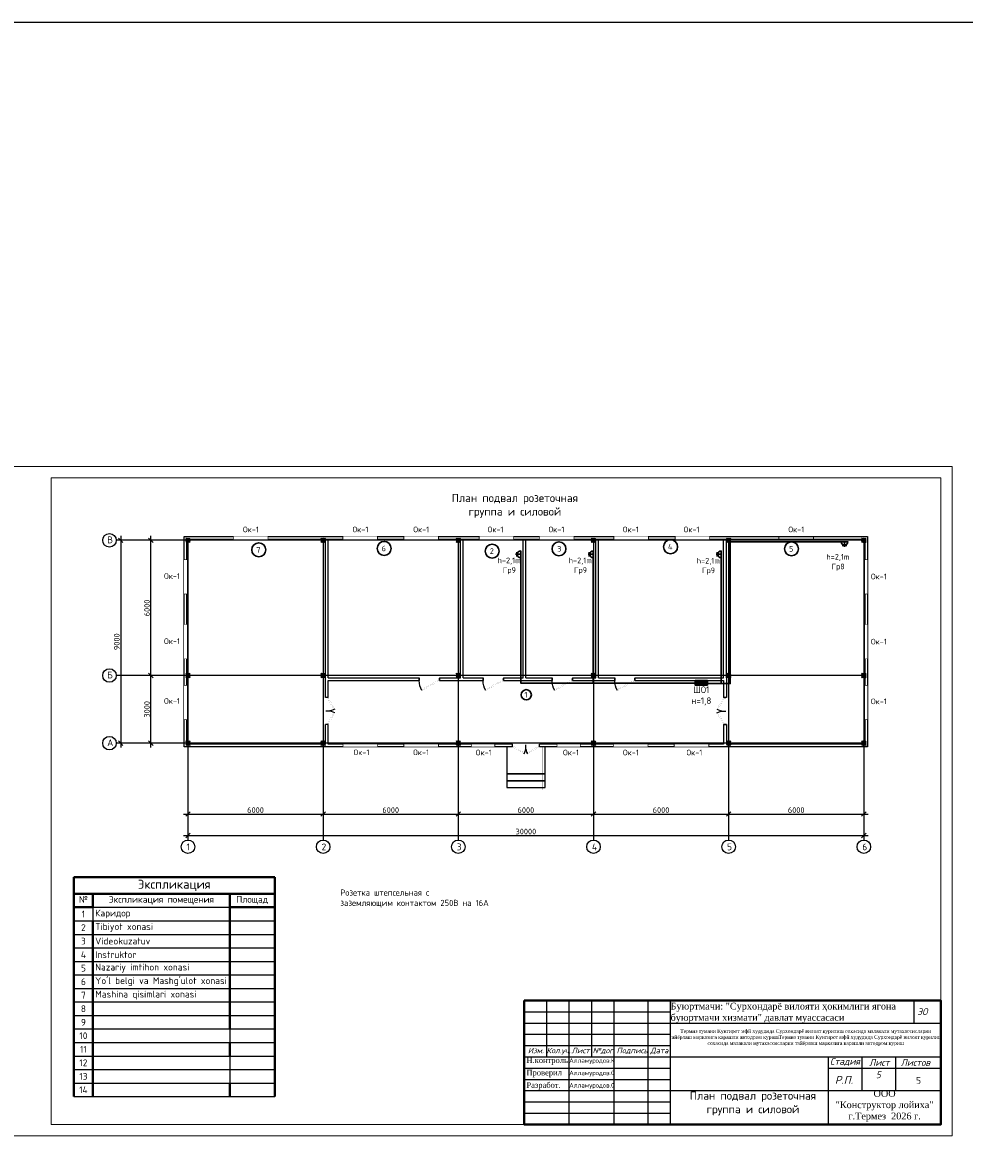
# Model space of a CAD drawing. Header units: millimetres. Extents: x -228268 to 1513407, y -439898 to -137408.
# Tile 124 of 128: x 319937 to 361743, y -202499 to -152318. Entities that reach past the tile are written whole.
import ezdxf
from ezdxf import colors
from ezdxf.entities.mleader import LeaderData, LeaderLine
from ezdxf.enums import TextEntityAlignment as Align
from ezdxf.math import Vec2, Vec3

# ---------------------------------------------------------------- set-up
doc = ezdxf.new("R2010")
doc.units = ezdxf.units.MM
doc.set_wipeout_variables(frame=1)
doc.layers.add('.', color=7, linetype='Continuous', lineweight=15)
doc.layers.add('_ПС_Оси_КП', color=20, linetype='Continuous', lineweight=18)
for name, color, linetype in [('7.Гр11', 7, 'Continuous'), ('окно и двер', 5, 'Continuous'), ('Слой2', 7, 'Continuous'), ('Ук', 10, 'Continuous'), ('Штамп опасные', 7, 'Continuous')]:
    doc.layers.add(name, color=color, linetype=linetype)
doc.styles.add('GOST', font='isocpeur.ttf')
doc.styles.add('ISOCPEUR', font='isocpeur.ttf', dxfattribs={"height": 5})
doc.styles.add('ISOPEUR', font='isocpeui.ttf')
doc.styles.add('OOO-Kazar', font='isocpeur.ttf')
doc.styles.get("Standard").update_dxf_attribs({"font": 'isocpeur.ttf'})
doc.styles.add('V@ler@Live', font='isocpeur.ttf')
doc.styles.add('ViTEXT', font='isocpeur.ttf')
doc.dimstyles.new('1-100', dxfattribs={"dimtxt": 250, "dimasz": 200, "dimexe": 200, "dimexo": 500, "dimgap": 50, "dimtad": 1, "dimdec": 0, "dimdsep": 46, "dimtxsty": 'ViTEXT', "dimblk": 'OBLIQUE', "dimcen": 250, "dimdle": 200, "dimclrd": 256, "dimclre": 256, "dimclrt": 256, "dimadec": 0, "dimazin": 0, "dimtfac": 1, "dimtdec": 0, "dimtmove": 1, "dimatfit": 3, "dimldrblk": 'OBLIQUE', "dimfxl": 200, "dimfxlon": 1, "dimtolj": 1, "dimlwd": -1, "dimlwe": -1, "dimarcsym": 0})

# ---------------------------------------------------------------- blocks, each defined once
blk = doc.blocks.new('_None')
blk = doc.blocks.new('*T359')
at = {"color": 0, "linetype": 'ByBlock', "lineweight": 40, "transparency": 16777216}
for p, q in [((0, 0), (8915, 0)), ((0, 0), (0, -9737)), ((8915, 0), (8915, -9737)), ((0, -733), (8915, -733)), ((848, -733), (848, -1333)), ((6922, -733), (6922, -6737)), ((0, -1333), (848, -1333)), ((6922, -1333), (8915, -1333)), ((848, -1937), (848, -9737)), ((6922, -7337), (6922, -7937)), ((6922, -9137), (6922, -9737))]:
    blk.add_line(p, q, dxfattribs=at)
at = {"color": 0, "linetype": 'ByBlock', "lineweight": -2, "transparency": 16777216}
for p, q in [((848, -1333), (6922, -1333)), ((848, -1333), (848, -1937)), ((0, -1937), (8915, -1937)), ((0, -2537), (8915, -2537)), ((0, -3137), (8915, -3137)), ((0, -3737), (8915, -3737)), ((0, -4337), (8915, -4337)), ((0, -4937), (8915, -4937)), ((0, -5537), (8915, -5537)), ((0, -6137), (8915, -6137)), ((0, -6737), (8915, -6737)), ((6922, -6737), (6922, -7337)), ((0, -7337), (8915, -7337)), ((0, -7937), (8915, -7937)), ((6922, -7937), (6922, -9137)), ((0, -8537), (8915, -8537)), ((0, -9137), (8915, -9137)), ((0, -9737), (8915, -9737))]:
    blk.add_line(p, q, dxfattribs=at)
at = {"color": 0, "transparency": 16777216, "insert": (4457, -367), "char_height": 400, "width": 8714.79, "attachment_point": 5, "style": 'ViTEXT'}
blk.add_mtext('{\\C256;Экспликация }', dxfattribs=at)
at = {"transparency": 16777216, "char_height": 300, "style": 'ViTEXT'}
for s, insert, width, attachment_point in [('№', (424, -833), 647.66, 2), ('Экспликация помещения ', (3885, -833), 5874.28, 2), ('Площад', (7918, -833), 1792.85, 2), ('1', (424, -1635), 647.66, 5), ('Каридор', (948, -1635), 5874.28, 4), ('2', (424, -2237), 647.66, 5), ('Tibiyot xonasi', (948, -2237), 5874.28, 4), ('3', (424, -2837), 647.66, 5), ('Videokuzatuv', (948, -2837), 5874.28, 4), ('4', (424, -3437), 647.66, 5), ('Instruktor', (948, -3437), 5874.28, 4), ('5', (424, -4037), 647.66, 5), ('Nazariy imtihon xonasi', (948, -4037), 5874.28, 4), ('6', (424, -4637), 647.66, 5), ("Yo'l belgi va Mashg'ulot xonasi ", (948, -4637), 5874.28, 4), ('7', (424, -5237), 647.66, 5), ('Mashina qisimlari xonasi', (948, -5237), 5874.28, 4), ('8', (424, -5837), 647.66, 5), ('9', (424, -6437), 647.66, 5), ('10', (424, -7037), 647.66, 5), ('11', (424, -7637), 647.66, 5), ('12', (424, -8237), 647.66, 5), ('13', (424, -8837), 647.66, 5), ('14', (424, -9437), 647.66, 5)]:
    blk.add_mtext(s, dxfattribs=dict(at, insert=insert, width=width, attachment_point=attachment_point))
blk = doc.blocks.new('_Oblique')
at = {"color": 0, "linetype": 'ByBlock', "lineweight": -2}
blk.add_line((-0.5, -0.5), (0.5, 0.5), dxfattribs=at)
blk = doc.blocks.new('*D360')
at = {"transparency": 16777216}
for p, q in [((333077, -187440), (339477, -187440)), ((333277, -187240), (333277, -187640)), ((339277, -187240), (339277, -187640))]:
    blk.add_line(p, q, dxfattribs=at)
at = {"layer": 'Defpoints', "color": 0, "transparency": 16777216}
for p in [(333277, -184493), (339277, -184493), (339277, -187440)]:
    blk.add_point(p, dxfattribs=at)
at = {"transparency": 16777216, "xscale": 200, "yscale": 200, "zscale": 200, "rotation": 180}
blk.add_blockref('_Oblique', (333277, -187440), dxfattribs=at)
at = {"transparency": 16777216, "xscale": 200, "yscale": 200, "zscale": 200}
blk.add_blockref('_Oblique', (339277, -187440), dxfattribs=at)
at = {"transparency": 16777216, "insert": (336277, -187265), "char_height": 250, "attachment_point": 5, "style": 'ViTEXT'}
blk.add_mtext('\\A1;6000', dxfattribs=at)
blk = doc.blocks.new('*D361')
at = {"transparency": 16777216}
for p, q in [((339077, -187440), (345477, -187440)), ((339277, -187240), (339277, -187640)), ((345277, -187240), (345277, -187640))]:
    blk.add_line(p, q, dxfattribs=at)
at = {"layer": 'Defpoints', "color": 0, "transparency": 16777216}
for p in [(339277, -184493), (345277, -184493), (345277, -187440)]:
    blk.add_point(p, dxfattribs=at)
at = {"transparency": 16777216, "xscale": 200, "yscale": 200, "zscale": 200, "rotation": 180}
blk.add_blockref('_Oblique', (339277, -187440), dxfattribs=at)
at = {"transparency": 16777216, "xscale": 200, "yscale": 200, "zscale": 200}
blk.add_blockref('_Oblique', (345277, -187440), dxfattribs=at)
at = {"transparency": 16777216, "insert": (342277, -187265), "char_height": 250, "attachment_point": 5, "style": 'ViTEXT'}
blk.add_mtext('\\A1;6000', dxfattribs=at)
blk = doc.blocks.new('*D362')
at = {"transparency": 16777216}
for p, q in [((345077, -187440), (351477, -187440)), ((345277, -187240), (345277, -187640)), ((351277, -187240), (351277, -187640))]:
    blk.add_line(p, q, dxfattribs=at)
at = {"layer": 'Defpoints', "color": 0, "transparency": 16777216}
for p in [(345277, -184493), (351277, -184493), (351277, -187440)]:
    blk.add_point(p, dxfattribs=at)
at = {"transparency": 16777216, "xscale": 200, "yscale": 200, "zscale": 200, "rotation": 180}
blk.add_blockref('_Oblique', (345277, -187440), dxfattribs=at)
at = {"transparency": 16777216, "xscale": 200, "yscale": 200, "zscale": 200}
blk.add_blockref('_Oblique', (351277, -187440), dxfattribs=at)
at = {"transparency": 16777216, "insert": (348277, -187265), "char_height": 250, "attachment_point": 5, "style": 'ViTEXT'}
blk.add_mtext('\\A1;6000', dxfattribs=at)
blk = doc.blocks.new('*D363')
at = {"transparency": 16777216}
for p, q in [((327077, -188392), (357477, -188392)), ((327277, -188192), (327277, -188592)), ((357277, -188192), (357277, -188592))]:
    blk.add_line(p, q, dxfattribs=at)
at = {"layer": 'Defpoints', "color": 0, "transparency": 16777216}
for p in [(327277, -184493), (357277, -184493), (357277, -188392)]:
    blk.add_point(p, dxfattribs=at)
at = {"transparency": 16777216, "xscale": 200, "yscale": 200, "zscale": 200, "rotation": 180}
blk.add_blockref('_Oblique', (327277, -188392), dxfattribs=at)
at = {"transparency": 16777216, "xscale": 200, "yscale": 200, "zscale": 200}
blk.add_blockref('_Oblique', (357277, -188392), dxfattribs=at)
at = {"transparency": 16777216, "insert": (342277, -188217), "char_height": 250, "attachment_point": 5, "style": 'ViTEXT'}
blk.add_mtext('\\A1;30000', dxfattribs=at)
blk = doc.blocks.new('*D364')
at = {"transparency": 16777216}
for p, q in [((351077, -187440), (357477, -187440)), ((351277, -187240), (351277, -187640)), ((357277, -187240), (357277, -187640))]:
    blk.add_line(p, q, dxfattribs=at)
at = {"layer": 'Defpoints', "color": 0, "transparency": 16777216}
for p in [(351277, -184493), (357277, -184493), (357277, -187440)]:
    blk.add_point(p, dxfattribs=at)
at = {"transparency": 16777216, "xscale": 200, "yscale": 200, "zscale": 200, "rotation": 180}
blk.add_blockref('_Oblique', (351277, -187440), dxfattribs=at)
at = {"transparency": 16777216, "xscale": 200, "yscale": 200, "zscale": 200}
blk.add_blockref('_Oblique', (357277, -187440), dxfattribs=at)
at = {"transparency": 16777216, "insert": (354277, -187265), "char_height": 250, "attachment_point": 5, "style": 'ViTEXT'}
blk.add_mtext('\\A1;6000', dxfattribs=at)
blk = doc.blocks.new('*D365')
at = {"transparency": 16777216}
for p, q in [((325629, -184493), (325629, -181093)), ((325829, -181293), (325429, -181293)), ((325829, -184293), (325429, -184293))]:
    blk.add_line(p, q, dxfattribs=at)
at = {"layer": 'Defpoints', "color": 0, "transparency": 16777216}
for p in [(325629, -181293), (333077, -181293), (333077, -184293)]:
    blk.add_point(p, dxfattribs=at)
at = {"transparency": 16777216, "xscale": 200, "yscale": 200, "zscale": 200}
for p, rotation in [((325629, -181293), 90), ((325629, -184293), 270)]:
    blk.add_blockref('_Oblique', p, dxfattribs=dict(at, rotation=rotation))
at = {"transparency": 16777216, "insert": (325454, -182793), "char_height": 250, "attachment_point": 5, "rotation": 90, "style": 'ViTEXT'}
blk.add_mtext('\\A1;3000', dxfattribs=at)
blk = doc.blocks.new('*D366')
at = {"transparency": 16777216}
for p, q in [((325629, -181493), (325629, -175093)), ((325829, -175293), (325429, -175293)), ((325829, -181293), (325429, -181293))]:
    blk.add_line(p, q, dxfattribs=at)
at = {"layer": 'Defpoints', "color": 0, "transparency": 16777216}
for p in [(325629, -175293), (333077, -175293), (333077, -181293)]:
    blk.add_point(p, dxfattribs=at)
at = {"transparency": 16777216, "xscale": 200, "yscale": 200, "zscale": 200}
for p, rotation in [((325629, -175293), 90), ((325629, -181293), 270)]:
    blk.add_blockref('_Oblique', p, dxfattribs=dict(at, rotation=rotation))
at = {"transparency": 16777216, "insert": (325454, -178293), "char_height": 250, "attachment_point": 5, "rotation": 90, "style": 'ViTEXT'}
blk.add_mtext('\\A1;6000', dxfattribs=at)
blk = doc.blocks.new('*D367')
at = {"transparency": 16777216}
for p, q in [((324291, -175093), (324291, -184493)), ((324491, -175293), (324091, -175293)), ((324491, -184293), (324091, -184293))]:
    blk.add_line(p, q, dxfattribs=at)
at = {"layer": 'Defpoints', "color": 0, "transparency": 16777216}
for p in [(333077, -175293), (324291, -184293), (333077, -184293)]:
    blk.add_point(p, dxfattribs=at)
at = {"transparency": 16777216, "xscale": 200, "yscale": 200, "zscale": 200}
for p, rotation in [((324291, -175293), 90), ((324291, -184293), 270)]:
    blk.add_blockref('_Oblique', p, dxfattribs=dict(at, rotation=rotation))
at = {"transparency": 16777216, "insert": (324116, -179793), "char_height": 250, "attachment_point": 5, "rotation": 90, "style": 'ViTEXT'}
blk.add_mtext('\\A1;9000', dxfattribs=at)
blk = doc.blocks.new('*U176')
at = {"layer": 'окно и двер'}
blk.add_lwpolyline([(0, 0), (1500, 0), (1500, 120), (0, 120)], close=True, dxfattribs=at)
blk.add_wipeout([(0, 120), (1500, 120), (1500, 0), (0, 0)])
at = {"layer": 'окно и двер', "const_width": 5}
for points in [[(0, 100), (1500, 100)], [(0, 20), (1500, 20)]]:
    blk.add_lwpolyline(points, dxfattribs=at)
blk = doc.blocks.new('*D368')
at = {"transparency": 16777216}
for p, q in [((327077, -187440), (333477, -187440)), ((327277, -187240), (327277, -187640)), ((333277, -187240), (333277, -187640))]:
    blk.add_line(p, q, dxfattribs=at)
at = {"layer": 'Defpoints', "color": 0, "transparency": 16777216}
for p in [(327277, -184493), (333277, -184493), (333277, -187440)]:
    blk.add_point(p, dxfattribs=at)
at = {"transparency": 16777216, "xscale": 200, "yscale": 200, "zscale": 200, "rotation": 180}
blk.add_blockref('_Oblique', (327277, -187440), dxfattribs=at)
at = {"transparency": 16777216, "xscale": 200, "yscale": 200, "zscale": 200}
blk.add_blockref('_Oblique', (333277, -187440), dxfattribs=at)
at = {"transparency": 16777216, "insert": (330277, -187265), "char_height": 250, "attachment_point": 5, "style": 'ViTEXT'}
blk.add_mtext('\\A1;6000', dxfattribs=at)
blk = doc.blocks.new('ваппвап')
at = {"layer": '.'}
h = blk.add_hatch(dxfattribs=at)
h.set_pattern_fill('JIS_LC_20', color=256, scale=1.5)
h.set_pattern_definition([(45, (-2878419.315, -2938762.286), (-21.21320344, 21.21320344), []), (45, (-2878418.715, -2938762.286), (-21.21320344, 21.21320344), [])])
h.paths.add_polyline_path([(1480802, 617821), (1481002, 617821), (1481002, 618021), (1480802, 618021)])
at = {"color": 1, "const_width": 5}
blk.add_lwpolyline([(1480802, 618021), (1481002, 618021), (1481002, 617821), (1480802, 617821)], close=True, dxfattribs=at)
blk = doc.blocks.new('*U282')
at = {"layer": 'окно и двер'}
blk.add_lwpolyline([(0, 0), (1000, 0), (1000, 120), (0, 120)], close=True, dxfattribs=at)
blk.add_wipeout([(0, 120), (1000, 120), (1000, 0), (0, 0)])
at = {"layer": 'окно и двер', "const_width": 5}
for points in [[(0, 100), (1000, 100)], [(0, 20), (1000, 20)]]:
    blk.add_lwpolyline(points, dxfattribs=at)
blk = doc.blocks.new('*U128')
at = {"linetype": 'ByBlock'}
for p, q in [((-900, 0), (-900, -100)), ((0, 0), (0, -100))]:
    blk.add_line(p, q, dxfattribs=at)
at = {"color": 34, "linetype": 'ByBlock', "const_width": 3}
blk.add_lwpolyline([(0, 0), (-779, 450), (-801, 412), (-22, -38)], close=True, dxfattribs=at)
at = {"linetype": 'ByBlock'}
blk.add_arc((0, 0), 900, 150, 180, dxfattribs=at)
blk = doc.blocks.new('*U157')
at = {"linetype": 'ByBlock'}
for p, q in [((-600, 0), (-600, -100)), ((0, 0), (0, -100))]:
    blk.add_line(p, q, dxfattribs=at)
at = {"color": 34, "linetype": 'ByBlock', "const_width": 3}
blk.add_lwpolyline([(0, 0), (-520, 300), (-541, 262), (-22, -38)], close=True, dxfattribs=at)
at = {"linetype": 'ByBlock'}
blk.add_arc((0, 0), 600, 150, 180, dxfattribs=at)
blk = doc.blocks.new('*U291')
at = {"layer": '7.Гр11', "linetype": 'Continuous', "lineweight": 30}
for points in [[(159, -111), (-159, -111)], [(100, -287), (-100, -287)], [(0, -111), (0, -339)]]:
    blk.add_lwpolyline(points, dxfattribs=at)
blk.add_arc((0, -111), 149, 180, 360, dxfattribs=at)
blk = doc.blocks.new('*U289')
at = {"layer": '7.Гр11', "linetype": 'Continuous', "lineweight": 30}
for points in [[(111, 159), (111, -159)], [(287, 100), (287, -100)], [(111, 0), (339, 0)]]:
    blk.add_lwpolyline(points, dxfattribs=at)
blk.add_arc((111, 0), 149, 270, 90, dxfattribs=at)

msp = doc.modelspace()

# ---------------------------------------------------------------- hatches: boundary and pattern name
at = {"layer": '.'}
h = msp.add_hatch(color=0, dxfattribs=at)
h.dxf.hatch_style = 1
h.paths.add_polyline_path([(349786.8, -181519.4), (349786.8, -181673.7), (350333.7, -181673.7), (350333.7, -181519.4)])

# ---------------------------------------------------------------- linework, layer by layer
at = {"color": 7, "linetype": 'Continuous'}
for p, q in [((342200.8, -195714.9), (360700.8, -195714.9)), ((342200.8, -201214.9), (342200.8, -195714.9)), ((343200.8, -198214.9), (343200.8, -195714.9)), ((344200.8, -201214.9), (344200.8, -195714.9)), ((345200.8, -198214.9), (345200.8, -195714.9)), ((346200.8, -201214.9), (346200.8, -195714.9)), ((347700.8, -201214.9), (347700.8, -195714.9)), ((348700.8, -201214.9), (348700.8, -195714.9)), ((348700.8, -196714.9), (360700.8, -196714.9)), ((342200.8, -197714.9), (348700.8, -197714.9)), ((342200.8, -198214.9), (348700.8, -198214.9)), ((348700.8, -198214.9), (360700.8, -198214.9)), ((355700.8, -198214.9), (355700.8, -201214.9)), ((357200.8, -199714.9), (357200.8, -198214.9)), ((358694.9, -199714.9), (358694.9, -198214.9)), ((355700.8, -198714.9), (360700.8, -198714.9)), ((348700.8, -199714.9), (360700.8, -199714.9))]:
    msp.add_line(p, q, dxfattribs=at)
at = {"color": 7, "ltscale": 2}
msp.add_line((359500.8, -195714.9), (359500.8, -196714.9), dxfattribs=at)
for points in [[(333376.8, -182267.9), (333376.8, -181392.9), (333376.8, -175242.9)], [(333496.8, -181392.9), (333496.8, -175242.9)], [(339376.8, -181392.9), (339376.8, -175242.9)], [(339496.8, -181392.9), (339496.8, -175242.9)], [(342156.8, -181392.9), (342156.8, -175242.9)], [(342276.8, -181392.9), (342276.8, -175242.9)], [(345376.8, -181392.9), (345376.8, -175242.9)], [(345496.8, -181392.9), (345496.8, -175242.9)], [(351056.8, -181392.9), (351056.8, -175242.9)], [(351176.8, -181392.9), (351176.8, -175242.9)], [(333496.8, -181392.9), (337542.4, -181392.9)], [(333496.8, -182267.9), (333496.8, -181512.9), (337542.4, -181512.9)], [(337542.4, -181392.9), (337542.4, -181512.9)], [(338442.4, -181392.9), (339376.8, -181392.9)], [(338442.4, -181392.9), (338442.4, -181512.9)], [(338442.4, -181512.9), (340376.8, -181512.9)], [(339496.8, -181392.9), (340376.8, -181392.9)], [(340376.8, -181392.9), (340376.8, -181512.9)], [(341276.8, -181392.9), (342156.8, -181392.9)], [(341276.8, -181392.9), (341276.8, -181512.9)], [(341276.8, -181512.9), (343442, -181512.9)], [(342276.8, -181392.9), (343442, -181392.9)], [(343442, -181392.9), (343442, -181512.9)], [(344342, -181392.9), (345376.8, -181392.9)], [(344342, -181392.9), (344342, -181512.9)], [(344342, -181512.9), (346219.4, -181512.9)], [(345496.8, -181392.9), (346219.4, -181392.9)], [(346219.4, -181392.9), (346219.4, -181512.9)], [(347119.4, -181392.9), (351056.8, -181392.9)], [(347119.4, -181392.9), (347119.4, -181512.9)], [(347119.4, -181512.9), (351056.8, -181512.9), (351056.8, -182267.9)], [(351176.8, -181392.9), (351176.8, -181392.9), (351176.8, -182267.9)], [(333496.8, -182267.9), (333376.8, -182267.9)], [(351176.8, -182267.9), (351056.8, -182267.9)], [(333376.8, -184342.8), (333376.8, -183467.9)], [(333496.8, -183467.9), (333376.8, -183467.9)], [(333496.8, -184342.8), (333496.8, -183467.9)], [(351176.8, -183467.9), (351056.8, -183467.9)], [(351056.8, -183467.9), (351176.8, -183467.9)], [(351056.8, -183467.9), (351056.8, -184342.8)], [(351176.8, -183467.9), (351176.8, -184342.8)], [(341676.8, -184342.8), (333496.8, -184342.8)], [(341676.8, -184462.8), (341676.8, -184342.8)], [(351056.8, -184342.8), (342876.8, -184342.8)], [(342876.8, -184462.8), (342876.8, -184342.8)]]:
    msp.add_lwpolyline(points)
at = {"color": 1, "lineweight": 30}
for points in [[(342045.8, -175914.5), (342045.8, -181625.9), (349991.8, -181625.9), (349991.8, -181719.6)], [(345265.8, -175914.5), (345265.8, -181625.9), (349884.9, -181625.9), (349884.9, -181719.6)], [(350945.8, -175914.5), (350945.8, -181649.4), (350188.7, -181649.4), (350188.7, -181719.6)]]:
    msp.add_lwpolyline(points, dxfattribs=at)
at = {"lineweight": 30}
for points in [[(349786.8, -181673.7), (349786.8, -181519.4), (350333.7, -181519.4), (350333.7, -181673.7)], [(349786.8, -181519.4), (349786.8, -181719.6), (350333.7, -181719.6), (350333.7, -181519.4)]]:
    msp.add_lwpolyline(points, close=True, dxfattribs=at)
at = {"lineweight": 40}
msp.add_lwpolyline([(342200.8, -195714.9), (360700.8, -195714.9), (360700.8, -201214.9), (342200.8, -201214.9)], close=True, dxfattribs=at)
at = {"color": 7, "linetype": 'Continuous'}
for points in [[(342200.8, -196214.9), (348700.8, -196214.9)], [(342200.8, -196714.9), (348700.8, -196714.9)], [(342200.8, -197214.9), (348700.8, -197214.9)], [(342200.8, -198714.9), (348700.8, -198714.9)], [(342200.8, -199214.9), (348700.8, -199214.9)], [(342200.8, -199714.9), (348700.8, -199714.9)], [(342200.8, -200214.9), (348700.8, -200214.9)], [(342200.8, -200714.9), (348700.8, -200714.9)]]:
    msp.add_lwpolyline(points, dxfattribs=at)
at = {"color": 253}
for centre in [(323791.2, -175292.9), (323791.2, -181292.9), (323791.2, -184292.9), (327276.8, -188892.1), (333276.8, -188892.1), (339276.8, -188892.1), (345276.8, -188892.1), (351276.8, -188892.1), (357276.8, -188892.1)]:
    msp.add_circle(centre, 300, dxfattribs=at)
at = {"color": 1, "lineweight": 30}
msp.add_circle((342296.3, -182146.1), 225.7, dxfattribs=at)
at = {"layer": 'Ук', "color": 253}
for points in [[(357276.8, -175292.9), (324091.2, -175292.9)], [(357276.8, -181292.9), (324091.2, -181292.9)], [(357276.8, -184292.8), (324091.2, -184292.9)]]:
    msp.add_lwpolyline(points, dxfattribs=at)

# ---------------------------------------------------------------- block references
for name, p in [('ваппвап', (-1153624.9, -793213.6)), ('ваппвап', (-1147624.9, -793213.6)), ('ваппвап', (-1141624.8, -793213.6)), ('ваппвап', (-1135624.8, -793213.5)), ('ваппвап', (-1129624.8, -793213.5)), ('ваппвап', (-1123624.8, -793213.5)), ('ваппвап', (-1153624.8, -799213.5)), ('ваппвап', (-1147624.8, -799213.5)), ('ваппвап', (-1141624.8, -799213.5)), ('ваппвап', (-1135624.8, -799213.5)), ('ваппвап', (-1129624.8, -799213.5)), ('ваппвап', (-1123624.8, -799213.5)), ('ваппвап', (-1153624.8, -802213.5)), ('ваппвап', (-1147624.8, -802213.5)), ('ваппвап', (-1141624.8, -802213.5)), ('ваппвап', (-1135624.8, -802213.5)), ('ваппвап', (-1129624.8, -802213.5)), ('ваппвап', (-1123624.8, -802213.5)), ('*T359', (322211.6, -190242))]:
    msp.add_blockref(name, p)
at = {"lineweight": 25, "xscale": -1}
for name, p in [('*U291', (356418.8, -175242.9)), ('*U289', (342156.8, -175914.5)), ('*U289', (345376.8, -175914.5)), ('*U289', (351056.8, -175914.5))]:
    msp.add_blockref(name, p, dxfattribs=at)
at = {"xscale": -1}
for name, p, rotation in [('*U128', (338442.4, -181512.9), 180), ('*U128', (341276.8, -181512.9), 180), ('*U128', (344342, -181512.9), 180), ('*U128', (347119.4, -181512.9), 180), ('*U157', (333496.5, -182267.3), 270), ('*U157', (351057.2, -183467.5), 89.99893269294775), ('*U157', (342876.8, -184462.9), 180)]:
    msp.add_blockref(name, p, dxfattribs=dict(at, rotation=rotation))
for p, rotation in [((351057.2, -182267.5), 89.99893269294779), ((333496.5, -183467.3), 270), ((341676.8, -184462.9), 180)]:
    msp.add_blockref('*U157', p, dxfattribs=dict(rotation=rotation))

# ---------------------------------------------------------------- texts
at = {"style": 'GOST'}
for s, p in [('7', (330402.9, -175713.2)), ('6', (335971.7, -175652.7)), ('3', (343756.7, -175674.5)), ('5', (354053.3, -175670.3)), ('2', (340763.1, -175772.5)), ('1', (342280.6, -182146.1))]:
    msp.add_text(s, height=250, dxfattribs=at).set_placement(p, align=Align.MIDDLE_CENTER)
at = {"char_height": 361.204, "width": 9295.871, "attachment_point": 1, "style": 'ISOCPEUR'}
for insert in [(337141.3, -173232.1), (347709.9, -199754.1)]:
    msp.add_mtext('\\pxqc;План подвал розеточная \\Pгруппа и силовой   ', dxfattribs=dict(at, insert=insert))
at = {"color": 253, "char_height": 300, "attachment_point": 1, "style": 'ViTEXT'}
for s, insert in [('В', (323692.6, -175122)), ('Б', (323692.6, -181122)), ('А', (323692.6, -184122)), ('1', (327210.1, -188747.4)), ('2', (333210.1, -188747.4)), ('3', (339210.1, -188747.4)), ('4', (345210.1, -188747.4)), ('5', (351210.1, -188747.4)), ('6', (357210.1, -188747.4))]:
    msp.add_mtext_dynamic_manual_height_columns(s, width=123, gutter_width=17495.6, heights=[0], dxfattribs=dict(at, insert=insert))
at = {"char_height": 250, "attachment_point": 1, "style": 'ViTEXT'}
for insert in [(329717.7, -174685), (334579.9, -174685), (337280.1, -174685), (340579.9, -174684.9), (343280.1, -174684.9), (346579.9, -174685), (349280.1, -174685), (326215.8, -176754.2), (357592.7, -176774), (326215.8, -179643.8), (357592.7, -179663.6), (326215.8, -182295.5), (357592.7, -182315.3)]:
    msp.add_mtext_dynamic_manual_height_columns('Ок-1', width=409.501, gutter_width=17495.6, heights=[0], dxfattribs=dict(at, insert=insert))
at = {"char_height": 250, "attachment_point": 4}
for s, insert, width in [('h=2,1m', (341017.7, -176213.9), 1242.822), ('h=2,1m', (344175, -176213.9), 1242.822), ('h=2,1m', (349858.7, -176227.5), 1242.822), ('h=2,1m', (355610.8, -176054.9), 1242.822), ('Гр9', (341253.8, -176646.6), 856.648), ('Гр9', (344411.1, -176646.6), 856.648), ('Гр9', (350094.8, -176660.2), 856.648), ('Гр8', (355846.9, -176487.6), 856.648)]:
    msp.add_mtext(s, dxfattribs=dict(at, insert=insert, width=width))
at = {"lineweight": 25, "insert": (334040.1, -191192.5), "char_height": 275, "width": 11644.585, "attachment_point": 4, "style": 'V@ler@Live'}
msp.add_mtext('Розетка штепсельная с \\Pзаземляющим контактом 250В на 16А', dxfattribs=at)
at = {"color": 0, "linetype": 'Continuous', "lineweight": 5, "style": 'OOO-Kazar'}
for s, insert, char_height, attachment_point in [('{\\fISOCPEUR|b0|i1|c204|p34;ЭО}', (359876.8, -196358.6), 300, 8), ('{\\fISOCPEUR|b0|i1|c204|p34;Изм.}', (342720.1, -197814.5), 240, 2), ('{\\fISOCPEUR|b0|i1|c204|p34;Кол.уч.}', (343732.1, -197814.5), 240, 2), ('{\\fISOCPEUR|b0|i1|c204|p34;Лист}', (344704.2, -197814.5), 240, 2), ('{\\fISOCPEUR|b0|i1|c204|p34;№дог.}', (345740.1, -197814.5), 240, 2), ('{\\fISOCPEUR|b0|i1|c204|p34;Подпись}', (346997.2, -197814.5), 240, 2), ('{\\fISOCPEUR|b0|i1|c204|p34;Дата}', (348201.9, -197814.5), 240, 2), ('{\\fISOCPEUR|b0|i1|c204|p34;Стадия}', (356441.9, -198614.9), 300, 8), ('{\\fISOCPEUR|b0|i1|c204|p34;Лист }', (357966.1, -198614.9), 300, 8), ('{\\fISOCPEUR|b0|i1|c204|p34;Листов }', (359570.1, -198614.9), 300, 8), ('{\\fISOCPEUR|b0|i1|c204|p34;Р.П.}', (356396.6, -199414.9), 350, 8)]:
    msp.add_mtext(s, dxfattribs=dict(at, insert=insert, char_height=char_height, attachment_point=attachment_point))
at = {"color": 0, "ltscale": 0.1, "insert": (357430.7, -198861.4), "char_height": 300, "attachment_point": 1}
msp.add_mtext_dynamic_manual_height_columns('\\pxqc;{\\fISOCPEUR|b0|i1|c204|p34;5}', width=980.425, gutter_width=1250, heights=[0], dxfattribs=at)
at = {"color": 0, "ltscale": 0.1, "insert": (359595.5, -199112.6), "char_height": 300, "attachment_point": 1, "style": 'ISOCPEUR'}
msp.add_mtext_dynamic_manual_height_columns('5', width=980.425, gutter_width=1250, heights=[0], dxfattribs=at)
at = {"layer": 'Слой2', "insert": (350065, -181990.9), "char_height": 250, "width": 2135.876, "attachment_point": 5}
msp.add_mtext('\\pxt2.9542,4.1375;                                           \\P{\\H1.1667x;ШО1\\Pн=1,8}', dxfattribs=at)
at = {"layer": 'Штамп опасные', "lineweight": 25, "style": 'ViTEXT'}
for s, insert, char_height, width, attachment_point in [('{\\fTimes New Roman|b0|i0|c204|p18;\\C0;Буюртмачи: "Сурхондарё вилояти ҳокимлиги ягона буюртмачи хизмати" давлат муассасаси}', (348700.8, -196264.9), 300, 10000, 4), ('{\\fTimes New Roman|b0|i0|c204|p18;\\C0;Термиз тумани Кунгирот мфй худудида Сурхондарё вилоят курилиш сохасида малакали мутахассисларни тайёрлаш марказига карашли автодром куришТермиз тумани Кунгирот мфй худудида Сурхондарё вилоят курилиш сохасида малакали мутахассисларни тайёрлаш марказига карашли автодром куриш}', (354700.8, -197364.9), 160, 12000, 5), ('{\\fTimes New Roman|b0|i0|c204|p18;\\C0;Н.контроль}', (342300.8, -198406.2), 250, 1800, 4), ('Алламуродов.К', (344200.8, -198406.2), 200, 2000, 4), ('{\\fTimes New Roman|b0|i0|c204|p18;\\C0;Проверил\\Ftxt|c204; }', (342300.8, -198956.2), 250, 1800, 4), ('Алламуродов.0', (344200.8, -198956.2), 200, 2000, 4), ('{\\fTimes New Roman|b0|i0|c204|p18;\\C0;Разработ.}', (342300.8, -199506.2), 250, 1800, 4), ('Алламуродов.0', (344200.8, -199506.2), 200, 2000, 4), ('{\\fTimes New Roman|b0|i0|c204|p18;\\C0;ООО \\P"Конструктор лойиха"\\Pг.Термез  2026 г.\\Ftxt|c204;  }', (358200.8, -200389.9), 300, 5000, 5)]:
    msp.add_mtext(s, dxfattribs=dict(at, insert=insert, char_height=char_height, width=width, attachment_point=attachment_point))

# ---------------------------------------------------------------- dimensions: what is measured, and where the dimension line sits
at = {"color": 253}
for base, p1, p2, picture, middle in [((324291.2, -184292.9), (333076.8, -175292.9), (333076.8, -184292.9), '*D367', (324116.2, -179792.9)), ((325629.4, -175292.9), (333076.8, -181292.9), (333076.8, -175292.9), '*D366', (325454.4, -178292.9)), ((325629.4, -181292.9), (333076.8, -184292.9), (333076.8, -181292.9), '*D365', (325454.4, -182792.9))]:
    dim = msp.add_linear_dim(base=base, p1=p1, p2=p2, angle=90, dimstyle='1-100', dxfattribs=at)
    dim.commit()
    dim.dimension.update_dxf_attribs({"geometry": picture, "text_midpoint": middle})

# ---------------------------------------------------------------- leaders
at = {"layer": '_ПС_Оси_КП', "color": 5}
ml = msp.add_multileader_mtext('Standard', dxfattribs=at)
ml.set_content('{\\C0;Сталь уголок 45х45х5мм L=3000мм}', color=5, style='ISOPEUR')
ml.set_leader_properties(lineweight=15)
ml.set_arrow_properties(name='NONE')
ml.build(insert=Vec2(0, 0))
ml.multileader.update_dxf_attribs({"text_left_attachment_type": 6, "text_right_attachment_type": 6, "dogleg_length": 0.445, "arrow_head_size": 230.4, "scale": 200})
ctx = ml.context
ctx.base_point, ctx.scale, ctx.char_height, ctx.arrow_head_size, ctx.landing_gap_size, ctx.plane_origin = Vec3(304236, -186277.5), 200, 144, 230.4, 5.76, Vec3(309222.6, -188569.9)
ctx.left_attachment, ctx.right_attachment, ctx.text_align_type = 6, 6, 1
notes = []
notes.append((ctx, [(0, (1, 1, 0), (306308.5, -186277.5), (-1, 0), 51.3, [(0, [(307321.4, -185421.3)], 0, [])])]))
ctx.mtext.insert, ctx.mtext.width, ctx.mtext.alignment, ctx.mtext.flow_direction = Vec3(305246.6, -186104.7), 2122.52, 2, 5
ctx.mtext.has_bg_fill, ctx.mtext.bg_color, ctx.mtext.bg_scale_factor, ctx.mtext.bg_transparency, ctx.mtext.use_window_bg_color = 1, -1073741824, 1.5, 0, 1
ml = msp.add_multileader_mtext('Standard', dxfattribs=at)
ml.set_content('{\\C0;Сталь полосовая сечением 20х4мм\\Fruss|c204;\\Q15;\\W0.8; }', color=5, style='ISOPEUR')
ml.set_leader_properties(lineweight=15)
ml.set_arrow_properties(name='NONE')
ml.build(insert=Vec2(0, 0))
ml.multileader.update_dxf_attribs({"text_left_attachment_type": 6, "text_right_attachment_type": 6, "dogleg_length": 0.445, "arrow_head_size": 230.4, "scale": 200})
ctx = ml.context
ctx.base_point, ctx.scale, ctx.char_height, ctx.arrow_head_size, ctx.landing_gap_size, ctx.plane_origin = Vec3(305780.7, -187362.2), 200, 144, 230.4, 5.76, Vec3(310784.3, -188985.2)
ctx.left_attachment, ctx.right_attachment, ctx.text_align_type = 6, 6, 1
notes.append((ctx, [(0, (1, 1, 0), (307446.5, -187362.2), (-1, 0), 51.3, [(0, [(307854.4, -186609.6)], 0, [])])]))
ctx.mtext.insert, ctx.mtext.width, ctx.mtext.alignment, ctx.mtext.flow_direction = Vec3(306588, -187189.4), 1702.246, 2, 5
ctx.mtext.has_bg_fill, ctx.mtext.bg_color, ctx.mtext.bg_scale_factor, ctx.mtext.bg_transparency, ctx.mtext.use_window_bg_color = 1, -1073741824, 1.5, 0, 1
for ctx, leaders in notes:
    for number, flags, end, landing, length, lines in leaders:
        leader = LeaderData()
        leader.index, (leader.has_last_leader_line, leader.has_dogleg_vector, leader.attachment_direction) = number, flags
        leader.last_leader_point, leader.dogleg_vector, leader.dogleg_length = Vec3(end), Vec3(landing), length
        for number, points, colour, breaks in lines:
            line = LeaderLine()
            line.index, line.vertices, line.color, line.breaks = number, Vec3.list(points), colors.encode_raw_color(colour), breaks
            leader.lines.append(line)
        ctx.leaders.append(leader)

# ---------------------------------------------------------------- next in the draw order: linework, layer by layer
at = {"linetype": 'Continuous', "lineweight": 15, "ltscale": 100}
for points in [[(319200.8, -201714.9), (361200.8, -201714.9), (361200.8, -172014.9), (319200.8, -172014.9)], [(321200.8, -201214.9), (360700.8, -201214.9), (360700.8, -172514.9), (321200.8, -172514.9)]]:
    msp.add_lwpolyline(points, close=True, dxfattribs=at)
msp.add_lwpolyline([(341626.8, -184462.9), (341426.8, -184462.9), (341426.8, -185662.9), (343126.8, -185662.9), (343126.8, -184462.9), (342926.8, -184462.9)])
at = {"const_width": 10}
for points in [[(341526.8, -184462.9), (341526.8, -186362.9)], [(343026.8, -184462.9), (343026.8, -186362.9)]]:
    msp.add_lwpolyline(points, dxfattribs=at)
for points in [[(341426.8, -185662.9), (341426.8, -185962.9), (343126.8, -185962.9), (343126.8, -185662.9)], [(341426.8, -185962.9), (341426.8, -186262.9), (343126.8, -186262.9), (343126.8, -185962.9)]]:
    msp.add_lwpolyline(points, close=True)
at = {"layer": 'Ук', "color": 253}
for points in [[(327276.8, -175292.9), (327276.8, -188592.1)], [(333276.8, -175292.9), (333276.8, -188592.1)], [(339276.8, -175292.9), (339276.8, -188592.1)], [(345276.8, -175292.9), (345276.8, -188592.1)], [(351276.8, -175292.9), (351276.8, -188592.1)], [(357276.8, -175292.9), (357276.8, -188592.1)]]:
    msp.add_lwpolyline(points, dxfattribs=at)

# ---------------------------------------------------------------- next in the draw order: dimensions: what is measured, and where the dimension line sits
at = {"color": 253}
for base, p1, p2, picture, middle in [((357276.8, -188392.1), (327276.8, -184492.9), (357276.8, -184492.9), '*D363', (342276.8, -188217.1)), ((333276.8, -187440), (327276.8, -184492.9), (333276.8, -184492.9), '*D368', (330276.8, -187265)), ((339276.8, -187440), (333276.8, -184492.9), (339276.8, -184492.9), '*D360', (336276.8, -187265)), ((345276.8, -187440), (339276.8, -184492.9), (345276.8, -184492.9), '*D361', (342276.8, -187265)), ((351276.8, -187440), (345276.8, -184492.9), (351276.8, -184492.9), '*D362', (348276.8, -187265)), ((357276.8, -187440), (351276.8, -184492.9), (357276.8, -184492.9), '*D364', (354276.8, -187265))]:
    dim = msp.add_linear_dim(base=base, p1=p1, p2=p2, dimstyle='1-100', dxfattribs=at)
    dim.commit()
    dim.dimension.update_dxf_attribs({"geometry": picture, "text_midpoint": middle})

# ---------------------------------------------------------------- next in the draw order: block references
at = {"xscale": -1}
msp.add_blockref('*U176', (355026.8, -175242.9), dxfattribs=at)

# ---------------------------------------------------------------- next in the draw order: linework, layer by layer
for points in [[(341676.8, -184462.8), (327106.8, -184462.8), (327106.8, -175122.9), (357446.8, -175122.9), (357446.8, -184462.8), (342876.8, -184462.8)], [(333376.8, -184342.8), (327226.8, -184342.8), (327226.8, -175242.9), (357326.8, -175242.9), (357326.8, -184342.8), (351176.8, -184342.8)]]:
    msp.add_lwpolyline(points)
at = {"color": 1, "lineweight": 30}
msp.add_circle((354069, -175670.3), 310, dxfattribs=at)

# ---------------------------------------------------------------- next in the draw order: texts
at = {"insert": (353930, -174685), "char_height": 250, "attachment_point": 1, "style": 'ViTEXT'}
msp.add_mtext_dynamic_manual_height_columns('Ок-1', width=409.501, gutter_width=17495.6, heights=[0], dxfattribs=at)

# ---------------------------------------------------------------- next in the draw order: block references
at = {"xscale": -1}
for name, p in [('*U176', (330812.1, -175242.9)), ('*U176', (335670.2, -175242.9)), ('*U176', (338378.3, -175242.9)), ('*U176', (341720, -175242.9)), ('*U176', (344393, -175242.9)), ('*U176', (347702.1, -175242.9)), ('*U176', (350418.9, -175242.9)), ('*U176', (335676.7, -184462.8)), ('*U176', (338377, -184462.8)), ('*U282', (340877.3, -184462.8)), ('*U282', (344676.4, -184462.8)), ('*U176', (347676.7, -184462.8)), ('*U176', (350377, -184462.8))]:
    msp.add_blockref(name, p, dxfattribs=at)
at = {"xscale": -1, "rotation": 270}
for p in [(327106.8, -177660.8), (357326.8, -177660.8), (327106.8, -180542.9), (357326.8, -180542.9), (327106.8, -183242.7), (357326.8, -183242.7)]:
    msp.add_blockref('*U176', p, dxfattribs=at)

# ---------------------------------------------------------------- next in the draw order: linework, layer by layer
at = {"color": 1}
msp.add_lwpolyline([(133165.4, -152317.9), (133165.4, -439897.6), (489267.7, -439897.6), (489267.7, -152317.9), (133165.4, -152317.9)], dxfattribs=at)
at = {"color": 1, "lineweight": 30}
msp.add_lwpolyline([(356418.8, -175353.9), (351351.4, -175353.9), (351351.4, -181649.4), (350240.7, -181649.4), (350240.7, -181719.6)], dxfattribs=at)
for centre in [(330418.7, -175713.2), (335987.5, -175652.7), (340778.8, -175772.5), (343746.9, -175669.2), (348700.5, -175577.4)]:
    msp.add_circle(centre, 310, dxfattribs=at)

# ---------------------------------------------------------------- next in the draw order: texts
at = {"style": 'GOST'}
msp.add_text('4', height=250, dxfattribs=at).set_placement((348684.8, -175577.4), align=Align.MIDDLE_CENTER)
at = {"char_height": 250, "attachment_point": 1, "style": 'ViTEXT'}
for insert in [(334628, -184576.1), (337271.8, -184576.1), (340053.9, -184584.6), (343927.6, -184584.6), (346585, -184584.6), (349404.5, -184584.6)]:
    msp.add_mtext_dynamic_manual_height_columns('Ок-1', width=409.501, gutter_width=17495.6, heights=[0], dxfattribs=dict(at, insert=insert))

doc.saveas('drawing.dxf')
